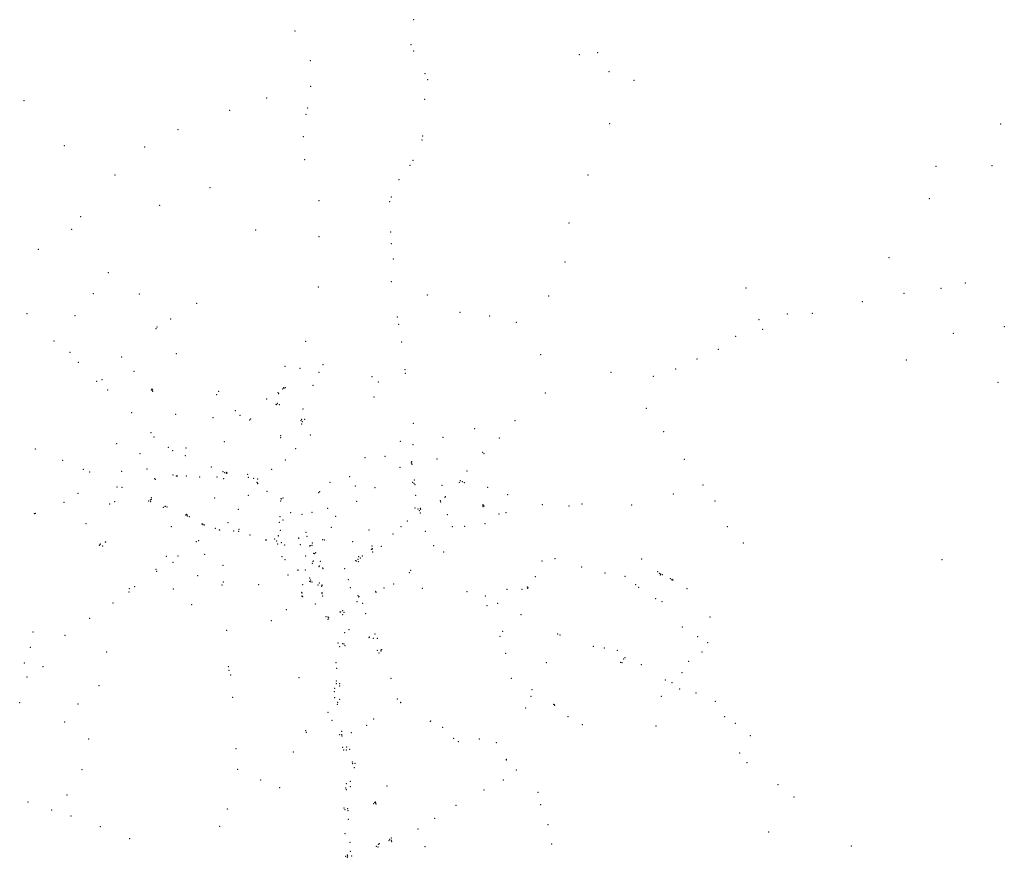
# Model space of a CAD drawing. Header units: metres. Extents: x 6434458 to 6462360, y 5631591 to 5655284.
# Tile 32 of 34: x 6448418 to 6455379, y 5643443 to 5649362. Entities that reach past the tile are written whole.
import ezdxf

# ---------------------------------------------------------------- set-up
doc = ezdxf.new("R2010")
doc.units = ezdxf.units.M
doc.set_wipeout_variables(frame=1)
doc.layers.get('0').update_dxf_attribs({"linetype": 'CONTINUOUS', "lineweight": 18})
for name, color, linetype, lineweight in [('OS_PunktOsnowyGrawimetrycznej', 7, 'CONTINUOUS', 18), ('OS_PunktOsnowyPoziomej', 7, 'CONTINUOUS', 18), ('OS_PunktOsnowyWysokosciowej', 7, 'CONTINUOUS', 18)]:
    doc.layers.add(name, color=color, linetype=linetype, lineweight=lineweight)

# ---------------------------------------------------------------- blocks, each defined once
blk = doc.blocks.new('OSGB')
at = {"linetype": 'Continuous', "lineweight": 18}
blk.add_hatch(color=0, dxfattribs=at).paths.add_polyline_path([(-1, 1), (-1, -1), (1, -1), (1, 1), (-1, 1)])
at = {"color": 0, "linetype": 'Continuous', "lineweight": 18, "flags": 128}
blk.add_lwpolyline([(-1, 1), (-1, -1), (1, -1), (1, 1), (-1, 1)], close=True, dxfattribs=at)
blk = doc.blocks.new('OSSP')
at = {"color": 0, "linetype": 'Continuous', "lineweight": 18}
blk.add_wipeout([(-1.2, 1.3), (1.3, 1.3), (1.3, -1.2), (-1.2, -1.2)], dxfattribs=at)
at = {"color": 0, "linetype": 'Continuous', "lineweight": 18, "flags": 128}
blk.add_lwpolyline([(-1.2, 1.3), (1.3, 1.3), (1.3, -1.2), (-1.2, -1.2), (-1.2, 1.3)], close=True, dxfattribs=at)
for points in [[(-0.4, 0), (0.4, 0)], [(0, 0.4), (0, -0.4)]]:
    blk.add_lwpolyline(points, dxfattribs=at)
blk = doc.blocks.new('OSSH')
at = {"color": 0, "linetype": 'Continuous', "lineweight": 18}
blk.add_wipeout([(-1.2, 0.9), (0, -1.5), (1.3, 0.9)], dxfattribs=at)
at = {"color": 0, "linetype": 'Continuous', "lineweight": 18, "flags": 128}
blk.add_lwpolyline([(-1.2, 0.9), (0, -1.5), (1.3, 0.9), (-1.2, 0.9)], close=True, dxfattribs=at)
for points in [[(-0.3, 0), (0.3, 0)], [(0, 0.3), (0, -0.3)]]:
    blk.add_lwpolyline(points, dxfattribs=at)
blk = doc.blocks.new('OSHB')
at = {"linetype": 'Continuous', "lineweight": 18}
blk.add_hatch(color=0, dxfattribs=at).paths.add_polyline_path([(-2, 1), (2, 1), (0, -2), (-2, 1)])
at = {"color": 0, "linetype": 'Continuous', "lineweight": 18, "flags": 128}
blk.add_lwpolyline([(-2, 1), (2, 1), (0, -2), (-2, 1)], close=True, dxfattribs=at)

msp = doc.modelspace()

# ---------------------------------------------------------------- linework, layer by layer
at = {"layer": 'OS_PunktOsnowyGrawimetrycznej'}
msp.add_point((6449594.878, 5646336.356), dxfattribs=at)
at = {"layer": 'OS_PunktOsnowyPoziomej'}
for p in [(6451204.302, 5649361.497), (6450363.612, 5649282.388), (6451185.022, 5649185.407), (6451202.452, 5649141.597), (6450471.802, 5649073.378), (6452374.222, 5649115.007), (6452503.482, 5649130.107), (6452583.842, 5648996.067), (6451282.702, 5648979.887), (6451301.542, 5648938.777), (6450475.712, 5648892.268), (6448449.362, 5648789.788), (6450164.332, 5648809.768), (6451279.992, 5648800.327), (6449902.042, 5648722.248), (6450442.672, 5648694.188), (6449537.912, 5648584.108), (6452589.632, 5648627.577), (6455351.892, 5648624.347), (6450423.222, 5648536.028), (6451267.492, 5648539.767), (6448733.972, 5648471.258), (6449302.422, 5648462.518), (6450433.162, 5648373.708), (6451198.482, 5648367.947), (6454896.802, 5648327.007), (6455291.252, 5648330.797), (6449092.532, 5648265.708), (6451099.912, 5648231.957), (6452435.122, 5648265.007), (6449762.462, 5648175.458), (6454848.992, 5648097.577), (6449407.342, 5648050.128), (6450534.302, 5648083.267), (6451033.772, 5648076.737), (6448848.482, 5647970.728), (6448784.512, 5647881.638), (6452300.932, 5647924.647), (6450085.162, 5647876.967), (6450533.132, 5647829.047), (6451039.652, 5647861.827), (6451045.822, 5647779.697), (6448548.652, 5647738.417), (6454564.482, 5647680.557), (6451058.942, 5647670.067), (6452271.912, 5647650.207), (6449044.582, 5647573.277), (6450530.222, 5647472.937), (6451044.162, 5647511.337), (6453553.083, 5647465.827), (6455103.162, 5647501.877), (6448939.023, 5647425.287), (6449263.983, 5647423.827), (6451298.873, 5647416.377), (6452158.083, 5647409.077), (6454669.633, 5647429.057), (6449668.603, 5647356.737), (6454375.303, 5647368.557), (6448470.463, 5647284.207), (6448808.643, 5647270.667), (6451088.603, 5647261.797), (6451531.253, 5647294.067), (6451740.373, 5647269.257), (6453845.203, 5647282.747), (6454021.723, 5647286.717), (6449388.273, 5647190.787), (6449484.523, 5647248.007), (6451096.523, 5647209.907), (6451929.233, 5647223.377), (6453643.653, 5647241.817), (6455377.873, 5647192.637), (6453479.963, 5647124.497), (6455017.383, 5647144.567), (6448660.363, 5647091.307), (6450440.363, 5647089.547), (6451118.083, 5647084.327), (6449139.723, 5646979.187), (6449525.573, 5647001.807), (6452100.663, 5646993.937), (6453356.653, 5647032.567), (6448833.103, 5646941.667), (6450294.303, 5646912.737), (6453205.853, 5646963.407), (6454685.233, 5646957.727), (6449226.773, 5646876.427), (6450400.383, 5646897.337), (6450534.163, 5646869.207), (6450907.903, 5646840.107), (6451142.123, 5646887.947), (6452599.073, 5646869.417), (6452897.913, 5646841.857), (6453055.503, 5646894.257), (6448961.883, 5646806.177), (6450491.663, 5646777.727), (6455333.653, 5646799.097), (6449038.893, 5646746.417), (6449357.713, 5646745.777), (6449810.033, 5646712.047), (6450248.333, 5646719.327), (6450284.053, 5646760.757), (6452134.303, 5646723.487), (6450163.633, 5646681.227), (6450234.043, 5646642.737), (6450923.653, 5646696.237), (6449210.383, 5646584.207), (6449521.133, 5646572.227), (6449943.383, 5646598.107), (6450421.793, 5646610.907), (6452848.993, 5646616.657), (6449784.103, 5646548.637), (6450050.173, 5646540.567), (6450416.643, 5646521.207), (6451200.283, 5646510.157), (6451920.233, 5646527.547), (6449345.143, 5646443.937), (6450473.383, 5646426.297), (6451635.403, 5646472.847), (6452970.163, 5646450.817), (6449104.743, 5646365.297), (6449865.103, 5646381.147), (6450262.013, 5646408.737), (6451109.183, 5646382.017), (6451197.493, 5646358.157), (6451410.403, 5646411.197), (6451808.003, 5646405.097), (6448529.453, 5646328.797), (6449267.913, 5646294.367), (6449467.793, 5646339.497), (6449589.573, 5646281.017), (6450368.703, 5646330.937), (6451692.003, 5646305.747), (6448722.763, 5646247.507), (6450860.013, 5646266.437), (6451000.563, 5646277.387), (6451186.483, 5646229.157), (6451368.183, 5646258.097), (6453116.163, 5646255.117), (6448868.003, 5646183.977), (6448913.523, 5646164.637), (6449139.143, 5646171.077), (6449772.683, 5646200.237), (6449880.253, 5646163.817), (6450028.463, 5646149.247), (6450199.773, 5646185.697), (6451106.113, 5646197.937), (6449374.093, 5646116.537), (6449528.423, 5646138.017), (6449597.123, 5646136.527), (6449689.853, 5646129.647), (6449813.993, 5646129.377), (6449860.983, 5646119.777), (6450094.543, 5646091.897), (6450612.753, 5646091.927), (6450750.833, 5646133.627), (6451205.643, 5646085.157), (6451404.363, 5646071.937), (6451547.193, 5646097.157), (6453248.543, 5646073.297), (6448831.203, 5646015.967), (6449106.323, 5646058.957), (6450538.963, 5646027.717), (6450928.773, 5646056.087), (6451725.263, 5646056.307), (6451868.793, 5646005.507), (6453039.373, 5646009.567), (6448730.293, 5645950.827), (6449088.613, 5645955.817), (6449340.613, 5645967.777), (6449796.173, 5645981.387), (6450033.603, 5646000.117), (6450268.393, 5645975.667), (6450801.293, 5645958.417), (6451395.113, 5645954.927), (6452112.363, 5645935.247), (6452393.583, 5645940.117), (6452744.703, 5645931.927), (6453333.603, 5645961.707), (6448521.023, 5645872.117), (6449445.373, 5645923.707), (6449963.553, 5645901.417), (6450412.983, 5645865.977), (6450484.373, 5645881.907), (6450595.833, 5645908.287), (6451234.533, 5645903.887), (6451440.243, 5645863.997), (6451693.353, 5645928.767), (6451855.813, 5645877.287), (6448885.743, 5645799.987), (6449602.813, 5645854.997), (6449712.043, 5645798.047), (6449891.063, 5645807.687), (6450253.553, 5645809.737), (6450259.243, 5645849.467), (6450651.543, 5645852.477), (6451158.153, 5645820.067), (6451706.533, 5645800.677), (6449489.583, 5645778.937), (6449829.893, 5645755.577), (6449931.073, 5645749.997), (6450441.093, 5645740.397), (6450620.263, 5645773.647), (6451056.513, 5645728.697), (6451113.643, 5645778.317), (6451285.743, 5645746.457), (6451563.173, 5645781.497), (6453419.793, 5645780.637), (6449023.313, 5645671.277), (6449666.003, 5645672.487), (6450045.113, 5645721.547), (6450158.443, 5645686.667), (6450235.113, 5645677.717), (6450390.29, 5645698.21), (6450571.343, 5645686.097), (6450772.783, 5645674.067), (6453534.213, 5645664.877), (6450292.343, 5645650.327), (6450402.913, 5645651.627), (6450485.093, 5645648.147), (6450502.503, 5645587.707), (6450910.853, 5645621.637), (6451344.753, 5645646.117), (6449502.933, 5645527.637), (6449536.123, 5645573.257), (6449725.053, 5645583.237), (6450294.093, 5645545.107), (6450440.713, 5645571.837), (6450493.833, 5645536.197), (6450826.383, 5645558.527), (6452110.573, 5645537.397), (6452201.933, 5645552.547), (6452815.363, 5645551.987), (6454938.763, 5645545.127), (6449382.453, 5645477.097), (6449856.233, 5645506.347), (6450386.493, 5645469.897), (6450437.233, 5645473.017), (6450536.843, 5645501.297), (6450715.673, 5645482.777), (6451172.243, 5645453.347), (6452390.103, 5645494.937), (6452555.373, 5645451.767), (6452929.073, 5645460.357), (6449676.213, 5645434.267), (6450314.063, 5645437.807), (6450472.333, 5645389.717), (6450741.613, 5645405.237), (6452698.263, 5645427.797), (6453028.783, 5645407.017), (6449190.003, 5645317.527), (6449230.223, 5645356.607), (6449503.113, 5645339.467), (6449848.733, 5645366.687), (6450108.263, 5645370.347), (6450554.753, 5645363.667), (6450936.773, 5645315.687), (6450993.283, 5645345.977), (6451062.763, 5645373.797), (6451265.493, 5645343.307), (6451580.063, 5645320.347), (6451862.363, 5645336.527), (6451969.553, 5645335.837), (6452008.673, 5645344.587), (6452772.033, 5645370.517), (6453135.403, 5645340.317), (6449077.903, 5645241.147), (6450414.663, 5645289.067), (6450560.693, 5645290.667), (6450813.763, 5645282.867), (6451796.723, 5645236.677), (6452958.113, 5645250.427), (6449632.933, 5645227.667), (6450302.973, 5645193.217), (6450508.423, 5645232.207), (6450711.053, 5645173.677), (6451721.733, 5645222.007), (6448913.853, 5645130.797), (6450197.703, 5645115.737), (6450596.923, 5645125.367), (6450864.733, 5645164.817), (6451963.043, 5645157.657), (6453297.573, 5645140.017), (6448511.453, 5645035.398), (6449881.673, 5645047.077), (6450746.003, 5645051.827), (6453101.923, 5645069.927), (6448738.903, 5645011.568), (6450918.283, 5644989.997), (6451814.013, 5645004.307), (6452221.613, 5645019.957), (6453210.923, 5645003.077), (6448493.993, 5644925.928), (6449032.243, 5644894.027), (6450700.293, 5644951.677), (6450972.783, 5644901.257), (6452473.833, 5644932.717), (6452643.293, 5644905.757), (6453242.183, 5644894.247), (6451853.843, 5644885.357), (6452687.263, 5644845.257), (6453146.393, 5644827.987), (6448450.373, 5644816.188), (6448581.873, 5644789.718), (6449898.363, 5644764.767), (6450659.133, 5644778.887), (6452140.123, 5644817.947), (6452812.463, 5644805.097), (6448468.903, 5644718.238), (6450393.303, 5644712.167), (6451044.003, 5644708.767), (6451894.003, 5644706.527), (6452982.433, 5644695.387), (6453101.073, 5644747.167), (6448978.823, 5644654.898), (6450657.123, 5644670.617), (6452039.513, 5644628.607), (6453030.033, 5644677.237), (6449923.123, 5644573.757), (6452954.903, 5644580.227), (6453197.923, 5644604.497), (6453335.693, 5644544.817), (6448418.633, 5644535.748), (6448829.533, 5644525.938), (6450664.933, 5644538.707), (6451110.333, 5644538.537), (6451996.023, 5644498.327), (6452196.453, 5644520.567), (6450598.413, 5644468.027), (6450919.233, 5644421.227), (6451320.843, 5644403.317), (6453401.253, 5644437.107), (6448735.493, 5644399.708), (6450440.603, 5644337.947), (6452395.113, 5644380.157), (6452916.813, 5644370.457), (6448905.403, 5644277.938), (6450695.113, 5644308.557), (6450763.463, 5644324.577), (6451486.283, 5644282.977), (6451666.403, 5644279.367), (6453582.073, 5644301.727), (6449946.373, 5644209.887), (6450728.843, 5644221.257), (6451786.783, 5644253.977), (6450353.603, 5644187.557), (6451857.933, 5644134.877), (6453508.343, 5644180.237), (6448858.303, 5644061.088), (6449958.153, 5644063.427), (6450788.033, 5644107.407), (6451928.033, 5644060.737), (6453559.343, 5644110.657), (6450120.533, 5643988.627), (6451836.923, 5643988.297), (6450254.803, 5643935.517), (6450727.193, 5643962.617), (6451699.833, 5643919.687), (6453777.613, 5643956.687), (6448752.613, 5643883.588), (6452081.793, 5643902.577), (6448477.363, 5643832.948), (6448644.283, 5643776.818), (6449885.193, 5643785.127), (6450717.493, 5643778.767), (6450933.413, 5643825.767), (6451502.403, 5643810.277), (6452100.263, 5643814.577), (6448780.393, 5643735.768), (6451350.913, 5643718.017), (6448987.553, 5643659.068), (6449832.223, 5643661.307), (6451232.863, 5643642.257), (6452153.303, 5643673.467), (6449196.263, 5643575.668), (6453712.663, 5643622.297), (6450952.563, 5643534.087), (6451044.313, 5643563.247), (6451284.063, 5643518.347), (6452178.593, 5643537.127), (6454298.203, 5643523.247), (6450737.683, 5643451.867)]:
    msp.add_point(p, dxfattribs=at)
at = {"layer": 'OS_PunktOsnowyWysokosciowej'}
for p in [(6452759.622, 5648934.476), (6450454.29, 5648738.5), (6454929.96, 5647464.4), (6453669.993, 5647174.805), (6448774.416, 5647010.65), (6450562.1, 5646924.6), (6448999.8, 5646818.7), (6450952.99, 5646801.5), (6450294.89, 5646250.22), (6449317.5, 5646187.8), (6451580.372, 5646172.916), (6450166.85, 5646028.48), (6450789.7, 5646067.2), (6449053, 5645940.5), (6451216.6, 5646000.5), (6450332.553, 5645878.311), (6451805.41, 5645869.87), (6452301.6, 5645925.9), (6450259.9, 5645753.7), (6450888.1, 5645756.4), (6451475.7, 5645778.8), (6450974.242, 5645640.4), (6451415.5, 5645600.8), (6449454.335, 5645569.767), (6452062.45, 5645425.12), (6450419, 5645369.7), (6450755.8, 5645348.7), (6450841.8, 5645238.1), (6451709.91, 5645289.45), (6452913.9, 5645270.7), (6451832.5, 5645040.2), (6453282.36, 5644959), (6452551.5, 5644921.2), (6450655.17, 5644819.34), (6453083.42, 5644632.51), (6452033.23, 5644581.43), (6450624.8, 5644411.8), (6452293.67, 5644435.7), (6450871.2, 5644374.34), (6451407.09, 5644360.68), (6453477.15, 5644390.34), (6451013.53, 5643946.66), (6453891.34, 5643868.24), (6450741.231, 5643712.145), (6450717.289, 5643610.853), (6450752.458, 5643548.204)]:
    msp.add_point(p, dxfattribs=at)

# ---------------------------------------------------------------- next in the draw order: block references
at = {"layer": 'OS_PunktOsnowyGrawimetrycznej', "linetype": 'Continuous', "xscale": 0.5, "yscale": 0.5, "zscale": 0.5}
msp.add_blockref('OSGB', (6449594.878, 5646336.356), dxfattribs=at)
at = {"layer": 'OS_PunktOsnowyPoziomej', "linetype": 'Continuous', "xscale": 0.5, "yscale": 0.5, "zscale": 0.5}
for p in [(6451204.302, 5649361.497), (6450363.612, 5649282.388), (6451185.022, 5649185.407), (6451202.452, 5649141.597), (6450471.802, 5649073.378), (6452374.222, 5649115.007), (6452503.482, 5649130.107), (6452583.842, 5648996.067), (6451282.702, 5648979.887), (6451301.542, 5648938.777), (6450475.712, 5648892.268), (6448449.362, 5648789.788), (6450164.332, 5648809.768), (6451279.992, 5648800.327), (6449902.042, 5648722.248), (6450442.672, 5648694.188), (6449537.912, 5648584.108), (6452589.632, 5648627.577), (6455351.892, 5648624.347), (6450423.222, 5648536.028), (6451267.492, 5648539.767), (6448733.972, 5648471.258), (6449302.422, 5648462.518), (6450433.162, 5648373.708), (6451198.482, 5648367.947), (6454896.802, 5648327.007), (6455291.252, 5648330.797), (6449092.532, 5648265.708), (6451099.912, 5648231.957), (6452435.122, 5648265.007), (6449762.462, 5648175.458), (6454848.992, 5648097.577), (6449407.342, 5648050.128), (6450534.302, 5648083.267), (6451033.772, 5648076.737), (6448848.482, 5647970.728), (6448784.512, 5647881.638), (6452300.932, 5647924.647), (6450085.162, 5647876.967), (6450533.132, 5647829.047), (6451039.652, 5647861.827), (6451045.822, 5647779.697), (6448548.652, 5647738.417), (6454564.482, 5647680.557), (6451058.942, 5647670.067), (6452271.912, 5647650.207), (6449044.582, 5647573.277), (6450530.222, 5647472.937), (6451044.162, 5647511.337), (6453553.083, 5647465.827), (6455103.162, 5647501.877), (6448939.023, 5647425.287), (6449263.983, 5647423.827), (6451298.873, 5647416.377), (6452158.083, 5647409.077), (6454669.633, 5647429.057), (6449668.603, 5647356.737), (6454375.303, 5647368.557), (6448470.463, 5647284.207), (6448808.643, 5647270.667), (6451088.603, 5647261.797), (6451531.253, 5647294.067), (6451740.373, 5647269.257), (6453845.203, 5647282.747), (6454021.723, 5647286.717), (6449388.273, 5647190.787), (6449484.523, 5647248.007), (6451096.523, 5647209.907), (6451929.233, 5647223.377), (6453643.653, 5647241.817), (6455377.873, 5647192.637), (6453479.963, 5647124.497), (6455017.383, 5647144.567), (6448660.363, 5647091.307), (6450440.363, 5647089.547), (6451118.083, 5647084.327), (6449139.723, 5646979.187), (6449525.573, 5647001.807), (6452100.663, 5646993.937), (6453356.653, 5647032.567), (6448833.103, 5646941.667), (6450294.303, 5646912.737), (6453205.853, 5646963.407), (6454685.233, 5646957.727), (6449226.773, 5646876.427), (6450400.383, 5646897.337), (6450534.163, 5646869.207), (6450907.903, 5646840.107), (6451142.123, 5646887.947), (6452599.073, 5646869.417), (6452897.913, 5646841.857), (6453055.503, 5646894.257), (6448961.883, 5646806.177), (6450491.663, 5646777.727), (6455333.653, 5646799.097), (6449038.893, 5646746.417), (6449357.713, 5646745.777), (6449810.033, 5646712.047), (6450248.333, 5646719.327), (6450284.053, 5646760.757), (6452134.303, 5646723.487), (6450163.633, 5646681.227), (6450234.043, 5646642.737), (6450923.653, 5646696.237), (6449210.383, 5646584.207), (6449521.133, 5646572.227), (6449943.383, 5646598.107), (6450421.793, 5646610.907), (6452848.993, 5646616.657), (6449784.103, 5646548.637), (6450050.173, 5646540.567), (6450416.643, 5646521.207), (6451200.283, 5646510.157), (6451920.233, 5646527.547), (6449345.143, 5646443.937), (6450473.383, 5646426.297), (6451635.403, 5646472.847), (6452970.163, 5646450.817), (6449104.743, 5646365.297), (6449865.103, 5646381.147), (6450262.013, 5646408.737), (6451109.183, 5646382.017), (6451197.493, 5646358.157), (6451410.403, 5646411.197), (6451808.003, 5646405.097), (6448529.453, 5646328.797), (6449267.913, 5646294.367), (6449467.793, 5646339.497), (6449589.573, 5646281.017), (6450368.703, 5646330.937), (6451692.003, 5646305.747), (6448722.763, 5646247.507), (6450860.013, 5646266.437), (6451000.563, 5646277.387), (6451186.483, 5646229.157), (6451368.183, 5646258.097), (6453116.163, 5646255.117), (6448868.003, 5646183.977), (6448913.523, 5646164.637), (6449139.143, 5646171.077), (6449772.683, 5646200.237), (6449880.253, 5646163.817), (6450028.463, 5646149.247), (6450199.773, 5646185.697), (6451106.113, 5646197.937), (6449374.093, 5646116.537), (6449528.423, 5646138.017), (6449597.123, 5646136.527), (6449689.853, 5646129.647), (6449813.993, 5646129.377), (6449860.983, 5646119.777), (6450094.543, 5646091.897), (6450612.753, 5646091.927), (6450750.833, 5646133.627), (6451205.643, 5646085.157), (6451404.363, 5646071.937), (6451547.193, 5646097.157), (6453248.543, 5646073.297), (6448831.203, 5646015.967), (6449106.323, 5646058.957), (6450538.963, 5646027.717), (6450928.773, 5646056.087), (6451725.263, 5646056.307), (6451868.793, 5646005.507), (6453039.373, 5646009.567), (6448730.293, 5645950.827), (6449088.613, 5645955.817), (6449340.613, 5645967.777), (6449796.173, 5645981.387), (6450033.603, 5646000.117), (6450268.393, 5645975.667), (6450801.293, 5645958.417), (6451395.113, 5645954.927), (6452112.363, 5645935.247), (6452393.583, 5645940.117), (6452744.703, 5645931.927), (6453333.603, 5645961.707), (6448521.023, 5645872.117), (6449445.373, 5645923.707), (6449963.553, 5645901.417), (6450412.983, 5645865.977), (6450484.373, 5645881.907), (6450595.833, 5645908.287), (6451234.533, 5645903.887), (6451440.243, 5645863.997), (6451693.353, 5645928.767), (6451855.813, 5645877.287), (6448885.743, 5645799.987), (6449602.813, 5645854.997), (6449712.043, 5645798.047), (6449891.063, 5645807.687), (6450253.553, 5645809.737), (6450259.243, 5645849.467), (6450651.543, 5645852.477), (6451158.153, 5645820.067), (6451706.533, 5645800.677), (6449489.583, 5645778.937), (6449829.893, 5645755.577), (6449931.073, 5645749.997), (6450441.093, 5645740.397), (6450620.263, 5645773.647), (6451056.513, 5645728.697), (6451113.643, 5645778.317), (6451285.743, 5645746.457), (6451563.173, 5645781.497), (6453419.793, 5645780.637), (6449023.313, 5645671.277), (6449666.003, 5645672.487), (6450045.113, 5645721.547), (6450158.443, 5645686.667), (6450235.113, 5645677.717), (6450390.29, 5645698.21), (6450571.343, 5645686.097), (6450772.783, 5645674.067), (6453534.213, 5645664.877), (6449725.053, 5645583.237), (6450292.343, 5645650.327), (6450402.913, 5645651.627), (6450485.093, 5645648.147), (6450502.503, 5645587.707), (6450910.853, 5645621.637), (6451344.753, 5645646.117), (6449502.933, 5645527.637), (6449536.123, 5645573.257), (6450294.093, 5645545.107), (6450440.713, 5645571.837), (6450493.833, 5645536.197), (6450826.383, 5645558.527), (6452110.573, 5645537.397), (6452201.933, 5645552.547), (6452815.363, 5645551.987), (6454938.763, 5645545.127), (6449382.453, 5645477.097), (6449856.233, 5645506.347), (6450386.493, 5645469.897), (6450437.233, 5645473.017), (6450536.843, 5645501.297), (6450715.673, 5645482.777), (6451172.243, 5645453.347), (6452390.103, 5645494.937), (6452555.373, 5645451.767), (6452929.073, 5645460.357), (6449676.213, 5645434.267), (6450314.063, 5645437.807), (6450472.333, 5645389.717), (6450741.613, 5645405.237), (6452698.263, 5645427.797), (6453028.783, 5645407.017), (6449190.003, 5645317.527), (6449230.223, 5645356.607), (6449503.113, 5645339.467), (6449848.733, 5645366.687), (6450108.263, 5645370.347), (6450554.753, 5645363.667), (6450936.773, 5645315.687), (6450993.283, 5645345.977), (6451062.763, 5645373.797), (6451265.493, 5645343.307), (6451580.063, 5645320.347), (6451862.363, 5645336.527), (6451969.553, 5645335.837), (6452008.673, 5645344.587), (6452772.033, 5645370.517), (6453135.403, 5645340.317), (6449077.903, 5645241.147), (6450414.663, 5645289.067), (6450560.693, 5645290.667), (6450813.763, 5645282.867), (6451796.723, 5645236.677), (6452958.113, 5645250.427), (6449632.933, 5645227.667), (6450302.973, 5645193.217), (6450508.423, 5645232.207), (6450711.053, 5645173.677), (6451721.733, 5645222.007), (6448913.853, 5645130.797), (6450197.703, 5645115.737), (6450596.923, 5645125.367), (6450864.733, 5645164.817), (6451963.043, 5645157.657), (6453297.573, 5645140.017), (6448511.453, 5645035.398), (6449881.673, 5645047.077), (6450746.003, 5645051.827), (6453101.923, 5645069.927), (6448738.903, 5645011.568), (6450918.283, 5644989.997), (6451814.013, 5645004.307), (6452221.613, 5645019.957), (6453210.923, 5645003.077), (6448493.993, 5644925.928), (6449032.243, 5644894.027), (6450700.293, 5644951.677), (6450972.783, 5644901.257), (6452473.833, 5644932.717), (6452643.293, 5644905.757), (6453242.183, 5644894.247), (6451853.843, 5644885.357), (6452140.123, 5644817.947), (6452687.263, 5644845.257), (6453146.393, 5644827.987), (6448450.373, 5644816.188), (6448581.873, 5644789.718), (6449898.363, 5644764.767), (6450659.133, 5644778.887), (6452812.463, 5644805.097), (6448468.903, 5644718.238), (6450393.303, 5644712.167), (6451044.003, 5644708.767), (6451894.003, 5644706.527), (6452982.433, 5644695.387), (6453101.073, 5644747.167), (6448978.823, 5644654.898), (6450657.123, 5644670.617), (6452039.513, 5644628.607), (6453030.033, 5644677.237), (6449923.123, 5644573.757), (6452954.903, 5644580.227), (6453197.923, 5644604.497), (6453335.693, 5644544.817), (6448418.633, 5644535.748), (6448829.533, 5644525.938), (6450664.933, 5644538.707), (6451110.333, 5644538.537), (6451996.023, 5644498.327), (6452196.453, 5644520.567), (6450598.413, 5644468.027), (6450919.233, 5644421.227), (6451320.843, 5644403.317), (6453401.253, 5644437.107), (6448735.493, 5644399.708), (6450440.603, 5644337.947), (6452395.113, 5644380.157), (6452916.813, 5644370.457), (6448905.403, 5644277.938), (6450695.113, 5644308.557), (6450763.463, 5644324.577), (6451486.283, 5644282.977), (6451666.403, 5644279.367), (6453582.073, 5644301.727), (6449946.373, 5644209.887), (6450728.843, 5644221.257), (6451786.783, 5644253.977), (6450353.603, 5644187.557), (6451857.933, 5644134.877), (6453508.343, 5644180.237), (6448858.303, 5644061.088), (6449958.153, 5644063.427), (6450788.033, 5644107.407), (6451928.033, 5644060.737), (6453559.343, 5644110.657), (6450120.533, 5643988.627), (6451836.923, 5643988.297), (6450254.803, 5643935.517), (6450727.193, 5643962.617), (6451699.833, 5643919.687), (6453777.613, 5643956.687), (6448752.613, 5643883.588), (6452081.793, 5643902.577), (6448477.363, 5643832.948), (6448644.283, 5643776.818), (6449885.193, 5643785.127), (6450717.493, 5643778.767), (6450933.413, 5643825.767), (6451502.403, 5643810.277), (6452100.263, 5643814.577), (6448780.393, 5643735.768), (6451350.913, 5643718.017), (6448987.553, 5643659.068), (6449832.223, 5643661.307), (6451232.863, 5643642.257), (6452153.303, 5643673.467), (6449196.263, 5643575.668), (6453712.663, 5643622.297), (6450952.563, 5643534.087), (6451044.313, 5643563.247), (6451284.063, 5643518.347), (6452178.593, 5643537.127), (6454298.203, 5643523.247), (6450737.683, 5643451.867)]:
    msp.add_blockref('OSSP', p, dxfattribs=at)
at = {"layer": 'OS_PunktOsnowyWysokosciowej', "linetype": 'Continuous', "xscale": 0.5, "yscale": 0.5, "zscale": 0.5}
for name, p in [('OSHB', (6452759.622, 5648934.476)), ('OSSH', (6450454.29, 5648738.5)), ('OSSH', (6454929.96, 5647464.4)), ('OSHB', (6453669.993, 5647174.805)), ('OSHB', (6448774.416, 5647010.65)), ('OSSH', (6450562.1, 5646924.6)), ('OSSH', (6448999.8, 5646818.7)), ('OSSH', (6450952.99, 5646801.5)), ('OSSH', (6450294.89, 5646250.22)), ('OSSH', (6449317.5, 5646187.8)), ('OSHB', (6451580.372, 5646172.916)), ('OSSH', (6450166.85, 5646028.48)), ('OSSH', (6450789.7, 5646067.2)), ('OSSH', (6451216.6, 5646000.5)), ('OSHB', (6450332.553, 5645878.311)), ('OSSH', (6451805.41, 5645869.87)), ('OSSH', (6452301.6, 5645925.9)), ('OSSH', (6450259.9, 5645753.7)), ('OSSH', (6450888.1, 5645756.4)), ('OSSH', (6451475.7, 5645778.8)), ('OSHB', (6450974.242, 5645640.4)), ('OSSH', (6451415.5, 5645600.8)), ('OSHB', (6449454.335, 5645569.767)), ('OSSH', (6452062.45, 5645425.12)), ('OSSH', (6450419, 5645369.7)), ('OSSH', (6450755.8, 5645348.7)), ('OSSH', (6450841.8, 5645238.1)), ('OSSH', (6451709.91, 5645289.45)), ('OSSH', (6452913.9, 5645270.7)), ('OSSH', (6453282.36, 5644959)), ('OSSH', (6452551.5, 5644921.2)), ('OSSH', (6450655.17, 5644819.34)), ('OSSH', (6453083.42, 5644632.51)), ('OSSH', (6452033.23, 5644581.43)), ('OSSH', (6450624.8, 5644411.8)), ('OSSH', (6452293.67, 5644435.7)), ('OSSH', (6450871.2, 5644374.34)), ('OSSH', (6451407.09, 5644360.68)), ('OSSH', (6453477.15, 5644390.34)), ('OSSH', (6451013.53, 5643946.66)), ('OSSH', (6453891.34, 5643868.24)), ('OSHB', (6450741.231, 5643712.145)), ('OSHB', (6450717.289, 5643610.853)), ('OSHB', (6450752.458, 5643548.204))]:
    msp.add_blockref(name, p, dxfattribs=at)

# ---------------------------------------------------------------- next in the draw order: linework, layer by layer
at = {"layer": 'OS_PunktOsnowyPoziomej'}
for p in [(6451262.822, 5648511.507), (6451176.722, 5648334.107), (6451045.582, 5648108.197), (6449389.183, 5647190.907), (6450400.333, 5646897.427), (6451143.463, 5646862.957), (6449358.193, 5646735.507), (6450243.863, 5646727.307), (6450286.223, 5646756.397), (6450229.133, 5646644.797), (6449974.743, 5646566.927), (6450044.353, 5646533.377), (6450410.263, 5646506.117), (6450263.243, 5646423.257), (6451700.553, 5646294.417), (6451190.873, 5646218.827), (6449878.253, 5646155.397), (6449376.463, 5646115.097), (6449525.123, 5646137.507), (6450035.213, 5646128.727), (6450100.053, 5646086.697), (6451213.173, 5646076.257), (6451524.983, 5646093.757), (6451560.443, 5646090.497), (6449141.633, 5646056.817), (6449344.833, 5645955.247), (6450262.303, 5645960.867), (6451424.633, 5645985.957), (6448528.683, 5645872.937), (6449433.683, 5645916.477), (6451253.143, 5645902.277), (6451693.483, 5645929.247), (6449616.153, 5645850.647), (6449712.203, 5645798.007), (6449831.893, 5645756.037), (6449966.093, 5645745.347), (6449683.533, 5645680.457), (6450159.833, 5645682.917), (6450242.433, 5645658.047), (6450390.313, 5645698.187), (6450486.213, 5645664.057), (6449003.493, 5645643.707), (6450496.433, 5645591.507), (6450911.303, 5645623.377), (6450490.633, 5645533.967), (6450542.443, 5645534.877), (6450809.083, 5645548.027), (6449385.233, 5645464.777), (6450533.563, 5645497.077), (6450485.173, 5645387.267), (6450741.693, 5645404.887), (6452949.943, 5645443.817), (6453035.573, 5645403.477), (6450553.683, 5645358.757), (6452011.473, 5645348.547), (6452794.333, 5645351.317), (6450418.163, 5645285.357), (6450554.933, 5645304.957), (6450801.803, 5645249.207), (6450816.563, 5645285.037), (6450602.813, 5645134.017), (6450700.953, 5645158.677), (6450889.003, 5644998.617), (6450929.993, 5645020.887), (6452237.613, 5645013.907), (6450679.713, 5644931.697), (6450716.643, 5644939.497), (6450957.763, 5644886.967), (6448450.313, 5644816.258), (6449898.423, 5644764.687), (6452676.043, 5644817.367), (6450681.013, 5644653.647), (6450644.233, 5644570.697), (6450662.623, 5644523.877), (6451111.003, 5644536.857), (6452200.743, 5644517.587), (6451322.353, 5644406.117), (6450696.313, 5644301.217), (6449946.363, 5644209.867), (6450707.413, 5644201.097), (6451518.783, 5644260.947), (6451857.273, 5644131.247), (6450784.543, 5644075.217), (6450721.343, 5643933.187), (6450754.423, 5643979.477), (6450937.413, 5643819.937), (6450738.123, 5643772.607), (6450951.523, 5643514.677), (6451028.793, 5643559.517), (6451284.073, 5643518.547), (6450734.293, 5643458.177)]:
    msp.add_point(p, dxfattribs=at)
at = {"layer": 'OS_PunktOsnowyWysokosciowej'}
for p in [(6449824.51, 5646735.83), (6449367.57, 5646413), (6449498.95, 5646315.955), (6450530.79, 5646019.9), (6450278.33, 5645826.077), (6450449.2, 5645711.3), (6450559.8, 5645687.3), (6450272.56, 5645567.45), (6450385.17, 5645473.323), (6451183.1, 5645471), (6449858.2, 5645387.9), (6449194.2, 5645341.8), (6450935.29, 5645321.43), (6450714.315, 5645029.87), (6450643.88, 5644637.5), (6450445.23, 5644327.01)]:
    msp.add_point(p, dxfattribs=at)

# ---------------------------------------------------------------- next in the draw order: block references
at = {"layer": 'OS_PunktOsnowyWysokosciowej', "linetype": 'Continuous', "xscale": 0.5, "yscale": 0.5, "zscale": 0.5}
for p in [(6449053, 5645940.5), (6451832.5, 5645040.2)]:
    msp.add_blockref('OSSH', p, dxfattribs=at)

# ---------------------------------------------------------------- next in the draw order: block references
at = {"layer": 'OS_PunktOsnowyPoziomej', "linetype": 'Continuous', "xscale": 0.5, "yscale": 0.5, "zscale": 0.5}
for p in [(6451262.822, 5648511.507), (6451176.722, 5648334.107), (6451045.582, 5648108.197), (6449389.183, 5647190.907), (6450400.333, 5646897.427), (6451143.463, 5646862.957), (6449358.193, 5646735.507), (6450243.863, 5646727.307), (6450286.223, 5646756.397), (6450229.133, 5646644.797), (6449974.743, 5646566.927), (6450044.353, 5646533.377), (6450410.263, 5646506.117), (6450263.243, 5646423.257), (6451700.553, 5646294.417), (6451190.873, 5646218.827), (6449878.253, 5646155.397), (6449376.463, 5646115.097), (6449525.123, 5646137.507), (6450035.213, 5646128.727), (6450100.053, 5646086.697), (6451213.173, 5646076.257), (6451560.443, 5646090.497), (6449141.633, 5646056.817), (6449344.833, 5645955.247), (6450262.303, 5645960.867), (6451424.633, 5645985.957), (6448528.683, 5645872.937), (6449433.683, 5645916.477), (6451253.143, 5645902.277), (6451693.483, 5645929.247), (6449616.153, 5645850.647), (6449712.203, 5645798.007), (6449831.893, 5645756.037), (6449966.093, 5645745.347), (6449683.533, 5645680.457), (6450159.833, 5645682.917), (6450242.433, 5645658.047), (6450390.313, 5645698.187), (6450486.213, 5645664.057), (6449003.493, 5645643.707), (6450496.433, 5645591.507), (6450911.303, 5645623.377), (6450490.633, 5645533.967), (6450542.443, 5645534.877), (6450809.083, 5645548.027), (6449385.233, 5645464.777), (6450533.563, 5645497.077), (6450485.173, 5645387.267), (6450741.693, 5645404.887), (6452949.943, 5645443.817), (6453035.573, 5645403.477), (6450553.683, 5645358.757), (6450554.933, 5645304.957), (6452011.473, 5645348.547), (6452794.333, 5645351.317), (6450418.163, 5645285.357), (6450801.803, 5645249.207), (6450602.813, 5645134.017), (6450700.953, 5645158.677), (6450889.003, 5644998.617), (6450929.993, 5645020.887), (6452237.613, 5645013.907), (6450679.713, 5644931.697), (6450716.643, 5644939.497), (6450957.763, 5644886.967), (6448450.313, 5644816.258), (6449898.423, 5644764.687), (6452676.043, 5644817.367), (6450681.013, 5644653.647), (6450662.623, 5644523.877), (6451111.003, 5644536.857), (6452200.743, 5644517.587), (6451322.353, 5644406.117), (6450696.313, 5644301.217), (6451518.783, 5644260.947), (6449946.363, 5644209.867), (6450707.413, 5644201.097), (6451857.273, 5644131.247), (6450784.543, 5644075.217), (6450721.343, 5643933.187), (6450754.423, 5643979.477), (6450937.413, 5643819.937), (6450738.123, 5643772.607), (6450951.523, 5643514.677), (6451028.793, 5643559.517), (6451284.073, 5643518.547), (6450734.293, 5643458.177)]:
    msp.add_blockref('OSSP', p, dxfattribs=at)
at = {"layer": 'OS_PunktOsnowyWysokosciowej', "linetype": 'Continuous', "xscale": 0.5, "yscale": 0.5, "zscale": 0.5}
for name, p in [('OSSH', (6449824.51, 5646735.83)), ('OSSH', (6449367.57, 5646413)), ('OSHB', (6449498.95, 5646315.955)), ('OSSH', (6450530.79, 5646019.9)), ('OSHB', (6450278.33, 5645826.077)), ('OSSH', (6450449.2, 5645711.3)), ('OSSH', (6450559.8, 5645687.3)), ('OSSH', (6450272.56, 5645567.45)), ('OSHB', (6450385.17, 5645473.323)), ('OSSH', (6451183.1, 5645471)), ('OSSH', (6449858.2, 5645387.9)), ('OSSH', (6449194.2, 5645341.8)), ('OSSH', (6450935.29, 5645321.43)), ('OSHB', (6450714.315, 5645029.87)), ('OSSH', (6450643.88, 5644637.5)), ('OSSH', (6450445.23, 5644327.01))]:
    msp.add_blockref(name, p, dxfattribs=at)

# ---------------------------------------------------------------- next in the draw order: linework, layer by layer
at = {"layer": 'OS_PunktOsnowyPoziomej'}
for p in [(6449348.733, 5646745.697), (6450277.733, 5646753.137), (6450238.683, 5646650.647), (6450405.843, 5646529.597), (6451189.873, 5646229.287), (6449883.703, 5646159.447), (6449372.693, 5646118.097), (6449531.343, 5646138.537), (6450099.433, 5646116.437), (6451197.103, 5646092.577), (6449329.583, 5645961.867), (6450264.273, 5645978.257), (6451394.343, 5645954.667), (6449459.383, 5645918.757), (6451250.463, 5645909.437), (6451693.783, 5645920.237), (6449590.853, 5645861.647), (6449722.623, 5645790.647), (6450221.253, 5645691.207), (6448985.213, 5645652.817), (6450471.863, 5645644.027), (6450510.413, 5645596.887), (6450903.703, 5645618.527), (6450811.653, 5645531.617), (6450813.563, 5645567.527), (6450560.933, 5645486.367), (6450467.393, 5645394.177), (6452959.953, 5645439.127), (6453029.283, 5645402.597), (6450555.653, 5645366.257), (6452006.333, 5645352.117), (6450412.893, 5645286.957), (6450682.773, 5645176.497), (6450596.523, 5645140.437), (6450668.073, 5644957.917), (6450946.613, 5644991.337), (6450710.393, 5644949.247), (6450945.533, 5644904.887), (6452665.463, 5644821.307), (6449910.593, 5644731.587), (6450679.973, 5644670.297), (6450680.063, 5644559.207), (6452192.703, 5644523.167), (6450680.913, 5644310.577), (6450727.383, 5644202.297), (6450771.743, 5644104.607), (6450755.373, 5643941.657), (6450737.163, 5643786.937), (6450931.173, 5643834.797), (6451032.633, 5643569.077), (6450938.503, 5643521.217), (6450734.723, 5643443.507)]:
    msp.add_point(p, dxfattribs=at)
at = {"layer": 'OS_PunktOsnowyWysokosciowej'}
for p in [(6449381.38, 5647177.95), (6449801.1, 5645768), (6449968.037, 5645760.835), (6449025.1, 5645670), (6450268.36, 5645667.55), (6450487.81, 5645519.67), (6450555.03, 5645312.29), (6450886.4, 5644994.2), (6449892.4, 5644789.1), (6450641.87, 5644613.082), (6451086.61, 5644560.5)]:
    msp.add_point(p, dxfattribs=at)

# ---------------------------------------------------------------- next in the draw order: block references
at = {"layer": 'OS_PunktOsnowyPoziomej', "linetype": 'Continuous', "xscale": 0.5, "yscale": 0.5, "zscale": 0.5}
for p in [(6451524.983, 5646093.757), (6450816.563, 5645285.037)]:
    msp.add_blockref('OSSP', p, dxfattribs=at)

# ---------------------------------------------------------------- next in the draw order: linework, layer by layer
at = {"layer": 'OS_PunktOsnowyPoziomej'}
for p in [(6451533.693, 5646103.507), (6450809.733, 5645290.977)]:
    msp.add_point(p, dxfattribs=at)

# ---------------------------------------------------------------- next in the draw order: block references
at = {"layer": 'OS_PunktOsnowyPoziomej', "linetype": 'Continuous', "xscale": 0.5, "yscale": 0.5, "zscale": 0.5}
for p in [(6449348.733, 5646745.697), (6450277.733, 5646753.137), (6450238.683, 5646650.647), (6450405.843, 5646529.597), (6451189.873, 5646229.287), (6449883.703, 5646159.447), (6449372.693, 5646118.097), (6449531.343, 5646138.537), (6450099.433, 5646116.437), (6451197.103, 5646092.577), (6449329.583, 5645961.867), (6450264.273, 5645978.257), (6451394.343, 5645954.667), (6449459.383, 5645918.757), (6449590.853, 5645861.647), (6451250.463, 5645909.437), (6451693.783, 5645920.237), (6449722.623, 5645790.647), (6448985.213, 5645652.817), (6450221.253, 5645691.207), (6450471.863, 5645644.027), (6450510.413, 5645596.887), (6450903.703, 5645618.527), (6450811.653, 5645531.617), (6450560.933, 5645486.367), (6450467.393, 5645394.177), (6452959.953, 5645439.127), (6453029.283, 5645402.597), (6450555.653, 5645366.257), (6452006.333, 5645352.117), (6450412.893, 5645286.957), (6450682.773, 5645176.497), (6450596.523, 5645140.437), (6450668.073, 5644957.917), (6450946.613, 5644991.337), (6450710.393, 5644949.247), (6450945.533, 5644904.887), (6452665.463, 5644821.307), (6449910.593, 5644731.587), (6450679.973, 5644670.297), (6450680.063, 5644559.207), (6452192.703, 5644523.167), (6450680.913, 5644310.577), (6450727.383, 5644202.297), (6450771.743, 5644104.607), (6450755.373, 5643941.657), (6450737.163, 5643786.937), (6450931.173, 5643834.797), (6451032.633, 5643569.077), (6450938.503, 5643521.217), (6450734.723, 5643443.507)]:
    msp.add_blockref('OSSP', p, dxfattribs=at)
at = {"layer": 'OS_PunktOsnowyWysokosciowej', "linetype": 'Continuous', "xscale": 0.5, "yscale": 0.5, "zscale": 0.5}
for name, p in [('OSSH', (6449381.38, 5647177.95)), ('OSSH', (6449801.1, 5645768)), ('OSHB', (6449968.037, 5645760.835)), ('OSSH', (6449025.1, 5645670)), ('OSSH', (6450268.36, 5645667.55)), ('OSHB', (6450487.81, 5645519.67)), ('OSSH', (6450555.03, 5645312.29)), ('OSSH', (6450886.4, 5644994.2)), ('OSSH', (6449892.4, 5644789.1)), ('OSHB', (6450641.87, 5644613.082)), ('OSSH', (6451086.61, 5644560.5))]:
    msp.add_blockref(name, p, dxfattribs=at)

# ---------------------------------------------------------------- next in the draw order: linework, layer by layer
at = {"layer": 'OS_PunktOsnowyPoziomej'}
for p in [(6449354.113, 5646752.537), (6450295.803, 5646762.617), (6450253.833, 5646641.097), (6450412.233, 5646537.917), (6451188.953, 5646239.357), (6449867.273, 5646162.037), (6450073.183, 5646121.267), (6451207.053, 5646108.497), (6449347.773, 5645973.197), (6450278.653, 5645981.967), (6451392.403, 5645962.177), (6451693.283, 5645935.617), (6449448.743, 5645923.357), (6449601.163, 5645862.567), (6451242.473, 5645891.807), (6449713.693, 5645794.577), (6450246.793, 5645715.177), (6448981.103, 5645646.847), (6450908.383, 5645643.707), (6450914.173, 5645600.527), (6450475.683, 5645403.437), (6452947.113, 5645438.337), (6453018.533, 5645411.997), (6450412.993, 5645310.957), (6450527.373, 5645367.057), (6450701.853, 5645185.327), (6450582.873, 5645143.507), (6450976.403, 5644910.577), (6452696.213, 5644853.927), (6450655.743, 5644688.187), (6450695.023, 5644334.057), (6450700.213, 5644219.707), (6450751.013, 5644206.767), (6450770.023, 5644115.817), (6450710.513, 5643791.937), (6450921.513, 5643822.557), (6450961.323, 5643538.217), (6451048.083, 5643554.237), (6450722.683, 5643450.677), (6450764.973, 5643452.397)]:
    msp.add_point(p, dxfattribs=at)
at = {"layer": 'OS_PunktOsnowyWysokosciowej'}
for p in [(6449502.8, 5646145.5), (6450100.81, 5646082.68), (6450467, 5645643.9), (6450563.144, 5645482.74), (6450726.764, 5643921.718)]:
    msp.add_point(p, dxfattribs=at)

# ---------------------------------------------------------------- next in the draw order: block references
at = {"layer": 'OS_PunktOsnowyPoziomej', "linetype": 'Continuous', "xscale": 0.5, "yscale": 0.5, "zscale": 0.5}
for p in [(6451533.693, 5646103.507), (6450813.563, 5645567.527), (6450809.733, 5645290.977), (6450644.233, 5644570.697)]:
    msp.add_blockref('OSSP', p, dxfattribs=at)

# ---------------------------------------------------------------- next in the draw order: linework, layer by layer
at = {"layer": 'OS_PunktOsnowyPoziomej'}
for p in [(6450798.873, 5645537.967), (6450839.773, 5645571.337)]:
    msp.add_point(p, dxfattribs=at)

# ---------------------------------------------------------------- next in the draw order: block references
at = {"layer": 'OS_PunktOsnowyPoziomej', "linetype": 'Continuous', "xscale": 0.5, "yscale": 0.5, "zscale": 0.5}
for p in [(6449354.113, 5646752.537), (6450295.803, 5646762.617), (6450253.833, 5646641.097), (6450412.233, 5646537.917), (6451188.953, 5646239.357), (6449867.273, 5646162.037), (6450073.183, 5646121.267), (6451207.053, 5646108.497), (6449347.773, 5645973.197), (6450278.653, 5645981.967), (6451392.403, 5645962.177), (6451693.283, 5645935.617), (6449448.743, 5645923.357), (6449601.163, 5645862.567), (6451242.473, 5645891.807), (6449713.693, 5645794.577), (6450246.793, 5645715.177), (6448981.103, 5645646.847), (6450908.383, 5645643.707), (6450914.173, 5645600.527), (6450475.683, 5645403.437), (6452947.113, 5645438.337), (6453018.533, 5645411.997), (6450412.993, 5645310.957), (6450527.373, 5645367.057), (6450701.853, 5645185.327), (6450582.873, 5645143.507), (6450976.403, 5644910.577), (6452696.213, 5644853.927), (6450655.743, 5644688.187), (6450695.023, 5644334.057), (6450700.213, 5644219.707), (6450751.013, 5644206.767), (6450770.023, 5644115.817), (6450710.513, 5643791.937), (6450921.513, 5643822.557), (6450961.323, 5643538.217), (6451048.083, 5643554.237), (6450722.683, 5643450.677), (6450764.973, 5643452.397)]:
    msp.add_blockref('OSSP', p, dxfattribs=at)
at = {"layer": 'OS_PunktOsnowyWysokosciowej', "linetype": 'Continuous', "xscale": 0.5, "yscale": 0.5, "zscale": 0.5}
for name, p in [('OSSH', (6449502.8, 5646145.5)), ('OSSH', (6450100.81, 5646082.68)), ('OSSH', (6450467, 5645643.9)), ('OSHB', (6450563.144, 5645482.74)), ('OSHB', (6450726.764, 5643921.718))]:
    msp.add_blockref(name, p, dxfattribs=at)

# ---------------------------------------------------------------- next in the draw order: linework, layer by layer
at = {"layer": 'OS_PunktOsnowyPoziomej'}
for p in [(6451699.803, 5645924.867), (6449705.883, 5645798.017), (6448988.103, 5645656.967), (6452939.553, 5645450.077), (6450535.413, 5645381.237), (6450972.303, 5644906.947), (6450755.393, 5643484.717)]:
    msp.add_point(p, dxfattribs=at)
at = {"layer": 'OS_PunktOsnowyWysokosciowej'}
for p in [(6450432.1, 5646537.8), (6449855.3, 5646167.1), (6449347.84, 5645984.24), (6451427.5, 5645990.7), (6449598.8, 5645865.7), (6451211.99, 5645910.59), (6451250.4, 5645876.9), (6450245.822, 5645714.573), (6450468.91, 5645417.87), (6450412.1, 5645315.9), (6450686.6, 5645175.89), (6450928.4, 5643830.2), (6451045.9, 5643580)]:
    msp.add_point(p, dxfattribs=at)

# ---------------------------------------------------------------- next in the draw order: block references
at = {"layer": 'OS_PunktOsnowyPoziomej', "linetype": 'Continuous', "xscale": 0.5, "yscale": 0.5, "zscale": 0.5}
for p in [(6450798.873, 5645537.967), (6450839.773, 5645571.337)]:
    msp.add_blockref('OSSP', p, dxfattribs=at)

# ---------------------------------------------------------------- next in the draw order: linework, layer by layer
at = {"layer": 'OS_PunktOsnowyWysokosciowej'}
msp.add_point((6450794.18, 5645539.04), dxfattribs=at)

# ---------------------------------------------------------------- next in the draw order: block references
at = {"layer": 'OS_PunktOsnowyPoziomej', "linetype": 'Continuous', "xscale": 0.5, "yscale": 0.5, "zscale": 0.5}
for p in [(6451699.803, 5645924.867), (6449705.883, 5645798.017), (6448988.103, 5645656.967), (6452939.553, 5645450.077), (6450535.413, 5645381.237), (6450972.303, 5644906.947), (6450755.393, 5643484.717)]:
    msp.add_blockref('OSSP', p, dxfattribs=at)
at = {"layer": 'OS_PunktOsnowyWysokosciowej', "linetype": 'Continuous', "xscale": 0.5, "yscale": 0.5, "zscale": 0.5}
for name, p in [('OSSH', (6450432.1, 5646537.8)), ('OSSH', (6449855.3, 5646167.1)), ('OSSH', (6449347.84, 5645984.24)), ('OSSH', (6451427.5, 5645990.7)), ('OSSH', (6449598.8, 5645865.7)), ('OSSH', (6451211.99, 5645910.59)), ('OSSH', (6451250.4, 5645876.9)), ('OSHB', (6450245.822, 5645714.573)), ('OSSH', (6450468.91, 5645417.87)), ('OSSH', (6450412.1, 5645315.9)), ('OSSH', (6450686.6, 5645175.89)), ('OSSH', (6450928.4, 5643830.2)), ('OSSH', (6451045.9, 5643580))]:
    msp.add_blockref(name, p, dxfattribs=at)

# ---------------------------------------------------------------- next in the draw order: block references
msp.add_blockref('OSSH', (6450794.18, 5645539.04), dxfattribs=at)

doc.saveas('drawing.dxf')
